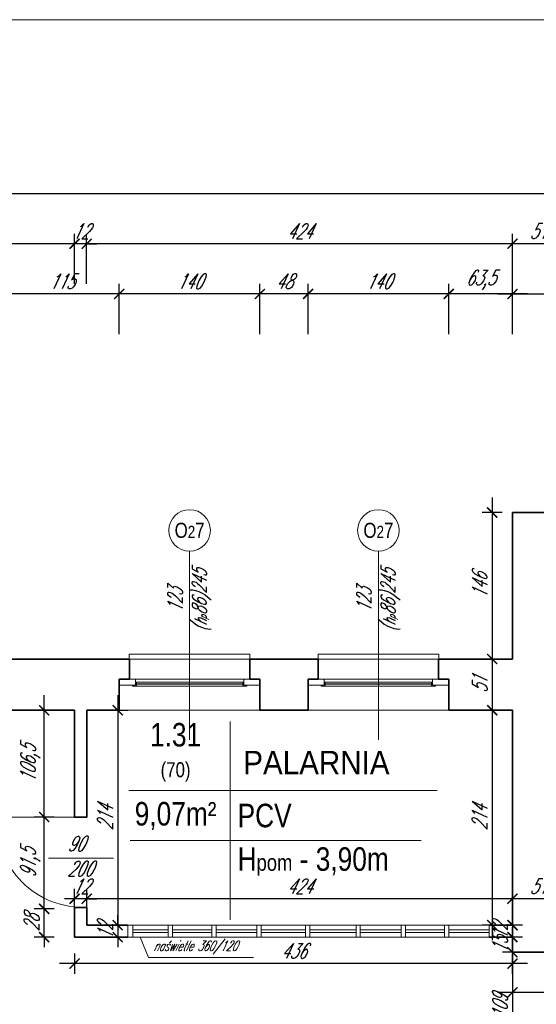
# Model space of a CAD drawing. Header units: millimetres. Extents: x 402 to 79005, y -7782 to 89952.
# Tile 165 of 256: x 23634 to 24149, y 31906 to 32886. Entities that reach past the tile are written whole.
import ezdxf

# ---------------------------------------------------------------- set-up
doc = ezdxf.new("R2010")
doc.units = ezdxf.units.MM
doc.header["$LTSCALE"] = 10
doc.linetypes.add('DASHED', pattern=[19.05, 12.7, -6.35])
doc.layers.get('0').update_dxf_attribs({"lineweight": 0})
doc.layers.get('Defpoints').update_dxf_attribs({"color": 253})
for name, color, linetype, lineweight in [('01 parter - ściany', 253, 'Continuous', 35), ('03-01_okna', 253, 'Continuous', 15), ('03_drzwi', 253, 'Continuous', 15), ('04-1_widok', 253, 'Continuous', 5), ('05-01_wymiary', 253, 'Continuous', 5), ('05-03_opis', 253, 'Continuous', 5)]:
    doc.layers.add(name, color=color, linetype=linetype, lineweight=lineweight)
doc.styles.add('ariel', font='ARIAL.TTF', dxfattribs={"width": 0.8})
doc.styles.add('ariel_wym', font='simplex.shx', dxfattribs={"width": 0.65, "oblique": 25})
doc.dimstyles.new('ariel 50', dxfattribs={"dimtxt": 15, "dimasz": 10, "dimexe": 10, "dimexo": 0, "dimgap": 5, "dimtad": 1, "dimdec": 1, "dimrnd": 0.5, "dimtxsty": 'ariel_wym', "dimblk": 'ARCHTICK', "dimcen": 2.5, "dimdle": 15, "dimazin": 0, "dimtfac": 1, "dimtdec": 1, "dimtix": 1, "dimtmove": 0, "dimatfit": 3, "dimldrblk": 'DOT', "dimfxl": 0, "dimarcsym": 0})
doc.dimstyles.new('ariel 50 wnętrze', dxfattribs={"dimtxt": 15, "dimasz": 10, "dimexe": 10, "dimexo": 0, "dimgap": 5, "dimtad": 1, "dimdec": 1, "dimrnd": 0.5, "dimtxsty": 'ariel_wym', "dimblk": 'ARCHTICK', "dimcen": 2.5, "dimdle": 15, "dimazin": 0, "dimtfac": 1, "dimtdec": 1, "dimtix": 1, "dimtmove": 0, "dimatfit": 3, "dimldrblk": 'DOT', "dimfxl": 0, "dimarcsym": 0})

# ---------------------------------------------------------------- blocks, each defined once
blk = doc.blocks.new('_ArchTick')
at = {"color": 0, "linetype": 'ByBlock', "const_width": 0.15}
blk.add_lwpolyline([(-0.5, -0.5), (0.5, 0.5)], dxfattribs=at)
blk = doc.blocks.new('*D1411')
at = {"layer": '05-01_wymiary', "color": 0, "lineweight": -2}
for p, q in [((24124.83, 32573.15), (24124.83, 32623.15)), ((24243.74, 32573.15), (24243.74, 32623.15)), ((24109.83, 32613.15), (24258.74, 32613.15))]:
    blk.add_line(p, q, dxfattribs=at)
at = {"layer": 'Defpoints', "color": 0}
for p in [(24243.74, 32613.15), (24124.83, 32395.5), (24243.74, 32344.63)]:
    blk.add_point(p, dxfattribs=at)
at = {"layer": '05-01_wymiary', "color": 0, "lineweight": -2, "xscale": 10, "yscale": 10, "zscale": 10, "rotation": 180}
blk.add_blockref('_ArchTick', (24124.83, 32613.15), dxfattribs=at)
at = {"layer": '05-01_wymiary', "color": 0, "lineweight": -2, "xscale": 10, "yscale": 10, "zscale": 10}
blk.add_blockref('_ArchTick', (24243.74, 32613.15), dxfattribs=at)
at = {"layer": '05-01_wymiary', "color": 0, "insert": (24184.29, 32625.65), "char_height": 15, "attachment_point": 5, "style": 'ariel_wym'}
blk.add_mtext('119', dxfattribs=at)
blk = doc.blocks.new('_Dot')
at = {"color": 0, "linetype": 'ByBlock', "lineweight": -2}
blk.add_line((-0.5, 0), (-1, 0), dxfattribs=at)
at = {"color": 0, "linetype": 'ByBlock', "const_width": 0.5}
blk.add_lwpolyline([(-0.25, 0, 1), (0.25, 0, 1)], format="xyb", close=True, dxfattribs=at)
blk = doc.blocks.new('*D1443')
at = {"layer": '05-01_wymiary', "color": 0, "lineweight": -2}
for p, q in [((24061.33, 32573.15), (24061.33, 32623.15)), ((24124.83, 32573.15), (24124.83, 32623.15)), ((24139.83, 32613.15), (24046.33, 32613.15))]:
    blk.add_line(p, q, dxfattribs=at)
at = {"layer": 'Defpoints', "color": 0}
for p in [(24061.33, 32613.15), (24124.83, 32395.5), (24061.33, 32198.5)]:
    blk.add_point(p, dxfattribs=at)
at = {"layer": '05-01_wymiary', "color": 0, "lineweight": -2, "xscale": 10, "yscale": 10, "zscale": 10, "rotation": 180}
blk.add_blockref('_ArchTick', (24061.33, 32613.15), dxfattribs=at)
at = {"layer": '05-01_wymiary', "color": 0, "lineweight": -2, "xscale": 10, "yscale": 10, "zscale": 10}
blk.add_blockref('_ArchTick', (24124.83, 32613.15), dxfattribs=at)
at = {"layer": '05-01_wymiary', "color": 0, "insert": (24093.08, 32627.08), "char_height": 15, "attachment_point": 5, "style": 'ariel_wym'}
blk.add_mtext('63,5', dxfattribs=at)
blk = doc.blocks.new('*D1444')
at = {"layer": '05-01_wymiary', "color": 0, "lineweight": -2}
for p, q in [((23921.3, 32573.15), (23921.3, 32623.15)), ((24061.33, 32573.15), (24061.33, 32623.15)), ((24076.33, 32613.15), (23906.3, 32613.15))]:
    blk.add_line(p, q, dxfattribs=at)
at = {"layer": 'Defpoints', "color": 0}
for p in [(23921.3, 32613.15), (23921.3, 32198.5), (24061.33, 32198.5)]:
    blk.add_point(p, dxfattribs=at)
at = {"layer": '05-01_wymiary', "color": 0, "lineweight": -2, "xscale": 10, "yscale": 10, "zscale": 10, "rotation": 180}
blk.add_blockref('_ArchTick', (23921.3, 32613.15), dxfattribs=at)
at = {"layer": '05-01_wymiary', "color": 0, "lineweight": -2, "xscale": 10, "yscale": 10, "zscale": 10}
blk.add_blockref('_ArchTick', (24061.33, 32613.15), dxfattribs=at)
at = {"layer": '05-01_wymiary', "color": 0, "insert": (23991.32, 32625.65), "char_height": 15, "attachment_point": 5, "style": 'ariel_wym'}
blk.add_mtext('140', dxfattribs=at)
blk = doc.blocks.new('*D1445')
at = {"layer": '05-01_wymiary', "color": 0, "lineweight": -2}
for p, q in [((23873.33, 32573.15), (23873.33, 32623.15)), ((23921.3, 32573.15), (23921.3, 32623.15)), ((23936.3, 32613.15), (23858.33, 32613.15))]:
    blk.add_line(p, q, dxfattribs=at)
at = {"layer": 'Defpoints', "color": 0}
for p in [(23873.33, 32613.15), (23873.33, 32198.5), (23921.3, 32198.5)]:
    blk.add_point(p, dxfattribs=at)
at = {"layer": '05-01_wymiary', "color": 0, "lineweight": -2, "xscale": 10, "yscale": 10, "zscale": 10, "rotation": 180}
blk.add_blockref('_ArchTick', (23873.33, 32613.15), dxfattribs=at)
at = {"layer": '05-01_wymiary', "color": 0, "lineweight": -2, "xscale": 10, "yscale": 10, "zscale": 10}
blk.add_blockref('_ArchTick', (23921.3, 32613.15), dxfattribs=at)
at = {"layer": '05-01_wymiary', "color": 0, "insert": (23897.32, 32625.65), "char_height": 15, "attachment_point": 5, "style": 'ariel_wym'}
blk.add_mtext('48', dxfattribs=at)
blk = doc.blocks.new('*D1446')
at = {"layer": '05-01_wymiary', "color": 0, "lineweight": -2}
for p, q in [((23733.33, 32573.15), (23733.33, 32623.15)), ((23873.33, 32573.15), (23873.33, 32623.15)), ((23888.33, 32613.15), (23718.33, 32613.15))]:
    blk.add_line(p, q, dxfattribs=at)
at = {"layer": 'Defpoints', "color": 0}
for p in [(23733.33, 32613.15), (23733.33, 32198.5), (23873.33, 32198.5)]:
    blk.add_point(p, dxfattribs=at)
at = {"layer": '05-01_wymiary', "color": 0, "lineweight": -2, "xscale": 10, "yscale": 10, "zscale": 10, "rotation": 180}
blk.add_blockref('_ArchTick', (23733.33, 32613.15), dxfattribs=at)
at = {"layer": '05-01_wymiary', "color": 0, "lineweight": -2, "xscale": 10, "yscale": 10, "zscale": 10}
blk.add_blockref('_ArchTick', (23873.33, 32613.15), dxfattribs=at)
at = {"layer": '05-01_wymiary', "color": 0, "insert": (23803.33, 32625.65), "char_height": 15, "attachment_point": 5, "style": 'ariel_wym'}
blk.add_mtext('140', dxfattribs=at)
blk = doc.blocks.new('*D1447')
at = {"layer": '05-01_wymiary', "color": 0, "lineweight": -2}
for p, q in [((23618.55, 32573.15), (23618.55, 32623.15)), ((23733.33, 32573.15), (23733.33, 32623.15)), ((23748.33, 32613.15), (23603.55, 32613.15))]:
    blk.add_line(p, q, dxfattribs=at)
at = {"layer": 'Defpoints', "color": 0}
for p in [(23618.55, 32613.15), (23618.55, 32198.5), (23733.33, 32198.5)]:
    blk.add_point(p, dxfattribs=at)
at = {"layer": '05-01_wymiary', "color": 0, "lineweight": -2, "xscale": 10, "yscale": 10, "zscale": 10, "rotation": 180}
blk.add_blockref('_ArchTick', (23618.55, 32613.15), dxfattribs=at)
at = {"layer": '05-01_wymiary', "color": 0, "lineweight": -2, "xscale": 10, "yscale": 10, "zscale": 10}
blk.add_blockref('_ArchTick', (23733.33, 32613.15), dxfattribs=at)
at = {"layer": '05-01_wymiary', "color": 0, "insert": (23675.94, 32625.65), "char_height": 15, "attachment_point": 5, "style": 'ariel_wym'}
blk.add_mtext('115', dxfattribs=at)
blk = doc.blocks.new('*D1469')
at = {"layer": '05-01_wymiary', "color": 0, "lineweight": -2}
for p, q in [((24124.83, 32623.15), (24124.83, 32673.15)), ((24175.83, 32623.15), (24175.83, 32673.15)), ((24190.83, 32663.15), (24109.83, 32663.15))]:
    blk.add_line(p, q, dxfattribs=at)
at = {"layer": 'Defpoints', "color": 0}
for p in [(24124.83, 32663.15), (24124.83, 32395.5), (24175.83, 32344.5)]:
    blk.add_point(p, dxfattribs=at)
at = {"layer": '05-01_wymiary', "color": 0, "lineweight": -2, "xscale": 10, "yscale": 10, "zscale": 10, "rotation": 180}
blk.add_blockref('_ArchTick', (24124.83, 32663.15), dxfattribs=at)
at = {"layer": '05-01_wymiary', "color": 0, "lineweight": -2, "xscale": 10, "yscale": 10, "zscale": 10}
blk.add_blockref('_ArchTick', (24175.83, 32663.15), dxfattribs=at)
at = {"layer": '05-01_wymiary', "color": 0, "insert": (24150.33, 32675.65), "char_height": 15, "attachment_point": 5, "style": 'ariel_wym'}
blk.add_mtext('51', dxfattribs=at)
blk = doc.blocks.new('*D1470')
at = {"layer": '05-01_wymiary', "color": 0, "lineweight": -2}
for p, q in [((23700.83, 32623.15), (23700.83, 32673.15)), ((24124.83, 32623.15), (24124.83, 32673.15)), ((24139.83, 32663.15), (23685.83, 32663.15))]:
    blk.add_line(p, q, dxfattribs=at)
at = {"layer": 'Defpoints', "color": 0}
for p in [(23700.83, 32663.15), (24124.83, 32395.5), (23700.83, 32198.5)]:
    blk.add_point(p, dxfattribs=at)
at = {"layer": '05-01_wymiary', "color": 0, "lineweight": -2, "xscale": 10, "yscale": 10, "zscale": 10, "rotation": 180}
blk.add_blockref('_ArchTick', (23700.83, 32663.15), dxfattribs=at)
at = {"layer": '05-01_wymiary', "color": 0, "lineweight": -2, "xscale": 10, "yscale": 10, "zscale": 10}
blk.add_blockref('_ArchTick', (24124.83, 32663.15), dxfattribs=at)
at = {"layer": '05-01_wymiary', "color": 0, "insert": (23912.83, 32675.65), "char_height": 15, "attachment_point": 5, "style": 'ariel_wym'}
blk.add_mtext('424', dxfattribs=at)
blk = doc.blocks.new('*D1471')
at = {"layer": '05-01_wymiary', "color": 0, "lineweight": -2}
for p, q in [((23688.83, 32623.15), (23688.83, 32673.15)), ((23700.83, 32623.15), (23700.83, 32673.15)), ((23688.83, 32663.15), (23678.83, 32663.15)), ((23700.83, 32663.15), (23688.83, 32663.15)), ((23700.83, 32663.15), (23710.83, 32663.15))]:
    blk.add_line(p, q, dxfattribs=at)
at = {"layer": 'Defpoints', "color": 0}
for p in [(23688.83, 32663.15), (23688.83, 32198.5), (23700.83, 32198.5)]:
    blk.add_point(p, dxfattribs=at)
at = {"layer": '05-01_wymiary', "color": 0, "lineweight": -2, "xscale": 10, "yscale": 10, "zscale": 10}
blk.add_blockref('_ArchTick', (23688.83, 32663.15), dxfattribs=at)
at = {"layer": '05-01_wymiary', "color": 0, "lineweight": -2, "xscale": 10, "yscale": 10, "zscale": 10, "rotation": 180}
blk.add_blockref('_ArchTick', (23700.83, 32663.15), dxfattribs=at)
at = {"layer": '05-01_wymiary', "color": 0, "insert": (23694.83, 32675.65), "char_height": 15, "attachment_point": 5, "style": 'ariel_wym'}
blk.add_mtext('12', dxfattribs=at)
blk = doc.blocks.new('*D1472')
at = {"layer": '05-01_wymiary', "color": 0, "lineweight": -2}
for p, q in [((22901.87, 32623.15), (22901.87, 32673.15)), ((23688.83, 32623.15), (23688.83, 32673.15)), ((23703.83, 32663.15), (22886.87, 32663.15))]:
    blk.add_line(p, q, dxfattribs=at)
at = {"layer": 'Defpoints', "color": 0}
for p in [(22901.87, 32663.15), (22901.87, 32249.5), (23688.83, 32198.5)]:
    blk.add_point(p, dxfattribs=at)
at = {"layer": '05-01_wymiary', "color": 0, "lineweight": -2, "xscale": 10, "yscale": 10, "zscale": 10, "rotation": 180}
blk.add_blockref('_ArchTick', (22901.87, 32663.15), dxfattribs=at)
at = {"layer": '05-01_wymiary', "color": 0, "lineweight": -2, "xscale": 10, "yscale": 10, "zscale": 10}
blk.add_blockref('_ArchTick', (23688.83, 32663.15), dxfattribs=at)
at = {"layer": '05-01_wymiary', "color": 0, "insert": (23295.35, 32675.65), "char_height": 15, "attachment_point": 5, "style": 'ariel_wym'}
blk.add_mtext('787', dxfattribs=at)
blk = doc.blocks.new('*D1473')
at = {"layer": '05-01_wymiary', "color": 0, "lineweight": -2}
for p, q in [((22901.87, 32673.15), (22901.87, 32723.15)), ((27448.11, 32673.15), (27448.11, 32723.15)), ((22886.87, 32713.15), (27463.11, 32713.15))]:
    blk.add_line(p, q, dxfattribs=at)
at = {"layer": 'Defpoints', "color": 0}
for p in [(27448.11, 32713.15), (27448.11, 32262.5), (22901.87, 32249.5)]:
    blk.add_point(p, dxfattribs=at)
at = {"layer": '05-01_wymiary', "color": 0, "lineweight": -2, "xscale": 10, "yscale": 10, "zscale": 10, "rotation": 180}
blk.add_blockref('_ArchTick', (22901.87, 32713.15), dxfattribs=at)
at = {"layer": '05-01_wymiary', "color": 0, "lineweight": -2, "xscale": 10, "yscale": 10, "zscale": 10}
blk.add_blockref('_ArchTick', (27448.11, 32713.15), dxfattribs=at)
at = {"layer": '05-01_wymiary', "color": 0, "insert": (25174.99, 32725.65), "char_height": 15, "attachment_point": 5, "style": 'ariel_wym'}
blk.add_mtext('4546', dxfattribs=at)
blk = doc.blocks.new('*D1339')
at = {"layer": '05-01_wymiary', "color": 0, "lineweight": -2}
for p, q in [((24124.83, 31927.58), (24124.83, 31907.58)), ((24347.83, 31927.58), (24347.83, 31907.58)), ((24109.83, 31917.58), (24362.83, 31917.58))]:
    blk.add_line(p, q, dxfattribs=at)
at = {"layer": 'Defpoints', "color": 0}
for p in [(24124.83, 31957.5), (24347.83, 31957.5), (24347.83, 31917.58)]:
    blk.add_point(p, dxfattribs=at)
at = {"layer": '05-01_wymiary', "color": 0, "lineweight": -2, "xscale": 10, "yscale": 10, "zscale": 10, "rotation": 180}
blk.add_blockref('_ArchTick', (24124.83, 31917.58), dxfattribs=at)
at = {"layer": '05-01_wymiary', "color": 0, "lineweight": -2, "xscale": 10, "yscale": 10, "zscale": 10}
blk.add_blockref('_ArchTick', (24347.83, 31917.58), dxfattribs=at)
at = {"layer": '05-01_wymiary', "color": 0, "insert": (24236.33, 31930.08), "char_height": 15, "attachment_point": 5, "style": 'ariel_wym'}
blk.add_mtext('223', dxfattribs=at)
blk = doc.blocks.new('*D1347')
at = {"layer": '05-01_wymiary', "color": 0, "lineweight": -2}
for p, q in [((24104.65, 32410.5), (24104.65, 32234.5)), ((24114.65, 32395.5), (24094.65, 32395.5)), ((24114.65, 32249.5), (24094.65, 32249.5))]:
    blk.add_line(p, q, dxfattribs=at)
at = {"layer": 'Defpoints', "color": 0}
for p in [(24124.83, 32395.5), (24104.65, 32249.5), (24124.83, 32249.5)]:
    blk.add_point(p, dxfattribs=at)
at = {"layer": '05-01_wymiary', "color": 0, "lineweight": -2, "xscale": 10, "yscale": 10, "zscale": 10}
for p, rotation in [((24104.65, 32395.5), 90), ((24104.65, 32249.5), 270)]:
    blk.add_blockref('_ArchTick', p, dxfattribs=dict(at, rotation=rotation))
at = {"layer": '05-01_wymiary', "color": 0, "insert": (24092.15, 32322.5), "char_height": 15, "attachment_point": 5, "rotation": 90, "style": 'ariel_wym'}
blk.add_mtext('146', dxfattribs=at)
blk = doc.blocks.new('*D1348')
at = {"layer": '05-01_wymiary', "color": 0, "lineweight": -2}
for p, q in [((24104.65, 32264.5), (24104.65, 32183.5)), ((24114.65, 32249.5), (24094.65, 32249.5)), ((24114.65, 32198.5), (24094.65, 32198.5))]:
    blk.add_line(p, q, dxfattribs=at)
at = {"layer": 'Defpoints', "color": 0}
for p in [(24124.83, 32249.5), (24104.65, 32198.5), (24124.83, 32198.5)]:
    blk.add_point(p, dxfattribs=at)
at = {"layer": '05-01_wymiary', "color": 0, "lineweight": -2, "xscale": 10, "yscale": 10, "zscale": 10}
for p, rotation in [((24104.65, 32249.5), 90), ((24104.65, 32198.5), 270)]:
    blk.add_blockref('_ArchTick', p, dxfattribs=dict(at, rotation=rotation))
at = {"layer": '05-01_wymiary', "color": 0, "insert": (24092.15, 32224), "char_height": 15, "attachment_point": 5, "rotation": 90, "style": 'ariel_wym'}
blk.add_mtext('51', dxfattribs=at)
blk = doc.blocks.new('*D1349')
at = {"layer": '05-01_wymiary', "color": 0, "lineweight": -2}
for p, q in [((24104.65, 32213.5), (24104.65, 31969.5)), ((24114.65, 32198.5), (24094.65, 32198.5)), ((24114.65, 31984.5), (24094.65, 31984.5))]:
    blk.add_line(p, q, dxfattribs=at)
at = {"layer": 'Defpoints', "color": 0}
for p in [(24147.89, 32198.5), (24104.65, 31984.5), (24124.83, 31984.5)]:
    blk.add_point(p, dxfattribs=at)
at = {"layer": '05-01_wymiary', "color": 0, "lineweight": -2, "xscale": 10, "yscale": 10, "zscale": 10}
for p, rotation in [((24104.65, 32198.5), 90), ((24104.65, 31984.5), 270)]:
    blk.add_blockref('_ArchTick', p, dxfattribs=dict(at, rotation=rotation))
at = {"layer": '05-01_wymiary', "color": 0, "insert": (24092.15, 32091.5), "char_height": 15, "attachment_point": 5, "rotation": 90, "style": 'ariel_wym'}
blk.add_mtext('214', dxfattribs=at)
blk = doc.blocks.new('*D1350')
at = {"layer": '05-01_wymiary', "color": 0, "lineweight": -2}
for p, q in [((24124.83, 31984.43), (24124.83, 31994.43)), ((24134.83, 31984.43), (24114.83, 31984.43)), ((24124.83, 31984.43), (24124.83, 31972.5)), ((24134.83, 31972.5), (24114.83, 31972.5)), ((24124.83, 31972.5), (24124.83, 31962.5))]:
    blk.add_line(p, q, dxfattribs=at)
at = {"layer": 'Defpoints', "color": 0}
for p in [(24145.02, 31984.43), (24124.83, 31972.5), (24145.02, 31972.5)]:
    blk.add_point(p, dxfattribs=at)
at = {"layer": '05-01_wymiary', "color": 0, "lineweight": -2, "xscale": 10, "yscale": 10, "zscale": 10}
for p, rotation in [((24124.83, 31984.43), 270), ((24124.83, 31972.5), 90)]:
    blk.add_blockref('_ArchTick', p, dxfattribs=dict(at, rotation=rotation))
at = {"layer": '05-01_wymiary', "color": 0, "insert": (24112.33, 31978.47), "char_height": 15, "attachment_point": 5, "rotation": 90, "style": 'ariel_wym'}
blk.add_mtext('12', dxfattribs=at)
blk = doc.blocks.new('*D1351')
at = {"layer": '05-01_wymiary', "color": 0, "lineweight": -2}
for p, q in [((24124.83, 31972.5), (24124.83, 31982.5)), ((24134.83, 31972.5), (24114.83, 31972.5)), ((24124.83, 31972.5), (24124.83, 31957.5)), ((24134.83, 31957.5), (24114.83, 31957.5)), ((24124.83, 31957.5), (24124.83, 31947.5))]:
    blk.add_line(p, q, dxfattribs=at)
at = {"layer": 'Defpoints', "color": 0}
for p in [(24145.02, 31972.5), (24124.83, 31957.5), (24168.08, 31957.5)]:
    blk.add_point(p, dxfattribs=at)
at = {"layer": '05-01_wymiary', "color": 0, "lineweight": -2, "xscale": 10, "yscale": 10, "zscale": 10}
for p, rotation in [((24124.83, 31972.5), 270), ((24124.83, 31957.5), 90)]:
    blk.add_blockref('_ArchTick', p, dxfattribs=dict(at, rotation=rotation))
at = {"layer": '05-01_wymiary', "color": 0, "insert": (24112.33, 31965), "char_height": 15, "attachment_point": 5, "rotation": 90, "style": 'ariel_wym'}
blk.add_mtext('15', dxfattribs=at)
blk = doc.blocks.new('*D1352')
at = {"layer": '05-01_wymiary', "color": 0, "lineweight": -2}
for p, q in [((24124.83, 31972.5), (24124.83, 31833.5)), ((24124.83, 31957.5), (24114.83, 31957.5)), ((24124.83, 31848.5), (24114.83, 31848.5))]:
    blk.add_line(p, q, dxfattribs=at)
at = {"layer": 'Defpoints', "color": 0}
for p in [(24124.83, 31957.5), (24124.83, 31848.5), (24124.83, 31848.5)]:
    blk.add_point(p, dxfattribs=at)
at = {"layer": '05-01_wymiary', "color": 0, "lineweight": -2, "xscale": 10, "yscale": 10, "zscale": 10}
for p, rotation in [((24124.83, 31957.5), 90), ((24124.83, 31848.5), 270)]:
    blk.add_blockref('_ArchTick', p, dxfattribs=dict(at, rotation=rotation))
at = {"layer": '05-01_wymiary', "color": 0, "insert": (24112.33, 31903), "char_height": 15, "attachment_point": 5, "rotation": 90, "style": 'ariel_wym'}
blk.add_mtext('109', dxfattribs=at)
blk = doc.blocks.new('*D1358')
at = {"layer": '05-01_wymiary', "color": 0, "lineweight": -2}
for p, q in [((24124.83, 32000.74), (24124.83, 32020.74)), ((24175.83, 32000.74), (24175.83, 32020.74)), ((24190.83, 32010.74), (24109.83, 32010.74))]:
    blk.add_line(p, q, dxfattribs=at)
at = {"layer": 'Defpoints', "color": 0}
for p in [(24124.83, 32010.74), (24124.83, 31984.5), (24175.83, 31969.5)]:
    blk.add_point(p, dxfattribs=at)
at = {"layer": '05-01_wymiary', "color": 0, "lineweight": -2, "xscale": 10, "yscale": 10, "zscale": 10, "rotation": 180}
blk.add_blockref('_ArchTick', (24124.83, 32010.74), dxfattribs=at)
at = {"layer": '05-01_wymiary', "color": 0, "lineweight": -2, "xscale": 10, "yscale": 10, "zscale": 10}
blk.add_blockref('_ArchTick', (24175.83, 32010.74), dxfattribs=at)
at = {"layer": '05-01_wymiary', "color": 0, "insert": (24150.33, 32023.24), "char_height": 15, "attachment_point": 5, "style": 'ariel_wym'}
blk.add_mtext('51', dxfattribs=at)
blk = doc.blocks.new('*D1359')
at = {"layer": '05-01_wymiary', "color": 0, "lineweight": -2}
for p, q in [((23700.89, 32000.74), (23700.89, 32020.74)), ((24124.83, 32000.74), (24124.83, 32020.74)), ((24139.83, 32010.74), (23685.89, 32010.74))]:
    blk.add_line(p, q, dxfattribs=at)
at = {"layer": 'Defpoints', "color": 0}
for p in [(23700.89, 32010.74), (23700.89, 31984.43), (24124.83, 31984.5)]:
    blk.add_point(p, dxfattribs=at)
at = {"layer": '05-01_wymiary', "color": 0, "lineweight": -2, "xscale": 10, "yscale": 10, "zscale": 10, "rotation": 180}
blk.add_blockref('_ArchTick', (23700.89, 32010.74), dxfattribs=at)
at = {"layer": '05-01_wymiary', "color": 0, "lineweight": -2, "xscale": 10, "yscale": 10, "zscale": 10}
blk.add_blockref('_ArchTick', (24124.83, 32010.74), dxfattribs=at)
at = {"layer": '05-01_wymiary', "color": 0, "insert": (23912.86, 32023.24), "char_height": 15, "attachment_point": 5, "style": 'ariel_wym'}
blk.add_mtext('424', dxfattribs=at)
blk = doc.blocks.new('*D1360')
at = {"layer": '05-01_wymiary', "color": 0, "lineweight": -2}
for p, q in [((23688.83, 32000.74), (23688.83, 32020.74)), ((23700.89, 32000.74), (23700.89, 32020.74)), ((23688.83, 32010.74), (23678.83, 32010.74)), ((23700.89, 32010.74), (23688.83, 32010.74)), ((23700.89, 32010.74), (23710.89, 32010.74))]:
    blk.add_line(p, q, dxfattribs=at)
at = {"layer": 'Defpoints', "color": 0}
for p in [(23688.83, 32010.74), (23688.83, 31987.33), (23700.89, 31984.43)]:
    blk.add_point(p, dxfattribs=at)
at = {"layer": '05-01_wymiary', "color": 0, "lineweight": -2, "xscale": 10, "yscale": 10, "zscale": 10}
blk.add_blockref('_ArchTick', (23688.83, 32010.74), dxfattribs=at)
at = {"layer": '05-01_wymiary', "color": 0, "lineweight": -2, "xscale": 10, "yscale": 10, "zscale": 10, "rotation": 180}
blk.add_blockref('_ArchTick', (23700.89, 32010.74), dxfattribs=at)
at = {"layer": '05-01_wymiary', "color": 0, "insert": (23694.86, 32023.24), "char_height": 15, "attachment_point": 5, "style": 'ariel_wym'}
blk.add_mtext('12', dxfattribs=at)
blk = doc.blocks.new('*D1361')
at = {"layer": '05-01_wymiary', "color": 0, "lineweight": -2}
for p, q in [((23731.78, 32213.5), (23731.78, 31969.43)), ((23721.78, 32198.5), (23741.78, 32198.5)), ((23721.78, 31984.43), (23741.78, 31984.43))]:
    blk.add_line(p, q, dxfattribs=at)
at = {"layer": 'Defpoints', "color": 0}
for p in [(23700.83, 32198.5), (23700.9, 31984.43), (23731.78, 31984.43)]:
    blk.add_point(p, dxfattribs=at)
at = {"layer": '05-01_wymiary', "color": 0, "lineweight": -2, "xscale": 10, "yscale": 10, "zscale": 10}
for p, rotation in [((23731.78, 32198.5), 90), ((23731.78, 31984.43), 270)]:
    blk.add_blockref('_ArchTick', p, dxfattribs=dict(at, rotation=rotation))
at = {"layer": '05-01_wymiary', "color": 0, "insert": (23719.28, 32091.47), "char_height": 15, "attachment_point": 5, "rotation": 90, "style": 'ariel_wym'}
blk.add_mtext('214', dxfattribs=at)
blk = doc.blocks.new('*D1362')
at = {"layer": '05-01_wymiary', "color": 0, "lineweight": -2}
for p, q in [((23731.78, 31984.43), (23731.78, 31994.43)), ((23721.78, 31984.43), (23741.78, 31984.43)), ((23731.78, 31984.43), (23731.78, 31972.5)), ((23721.78, 31972.5), (23741.78, 31972.5)), ((23731.78, 31972.5), (23731.78, 31962.5))]:
    blk.add_line(p, q, dxfattribs=at)
at = {"layer": 'Defpoints', "color": 0}
for p in [(23700.9, 31984.43), (23688.83, 31972.5), (23731.78, 31972.5)]:
    blk.add_point(p, dxfattribs=at)
at = {"layer": '05-01_wymiary', "color": 0, "lineweight": -2, "xscale": 10, "yscale": 10, "zscale": 10}
for p, rotation in [((23731.78, 31984.43), 270), ((23731.78, 31972.5), 90)]:
    blk.add_blockref('_ArchTick', p, dxfattribs=dict(at, rotation=rotation))
at = {"layer": '05-01_wymiary', "color": 0, "insert": (23719.28, 31978.47), "char_height": 15, "attachment_point": 5, "rotation": 90, "style": 'ariel_wym'}
blk.add_mtext('12', dxfattribs=at)
blk = doc.blocks.new('*D1363')
at = {"layer": '05-01_wymiary', "color": 0, "lineweight": -2}
for p, q in [((23658.52, 32000.74), (23658.52, 32010.74)), ((23668.52, 32000.74), (23648.52, 32000.74)), ((23658.52, 31972.5), (23658.52, 32000.74)), ((23668.52, 31972.5), (23648.52, 31972.5)), ((23658.52, 31972.5), (23658.52, 31962.5))]:
    blk.add_line(p, q, dxfattribs=at)
at = {"layer": 'Defpoints', "color": 0}
for p in [(23658.52, 32000.74), (23688.83, 32000.74), (23686.42, 31972.5)]:
    blk.add_point(p, dxfattribs=at)
at = {"layer": '05-01_wymiary', "color": 0, "lineweight": -2, "xscale": 10, "yscale": 10, "zscale": 10}
for p, rotation in [((23658.52, 32000.74), 270), ((23658.52, 31972.5), 90)]:
    blk.add_blockref('_ArchTick', p, dxfattribs=dict(at, rotation=rotation))
at = {"layer": '05-01_wymiary', "color": 0, "insert": (23646.02, 31986.62), "char_height": 15, "attachment_point": 5, "rotation": 90, "style": 'ariel_wym'}
blk.add_mtext('28', dxfattribs=at)
blk = doc.blocks.new('*D1364')
at = {"layer": '05-01_wymiary', "color": 0, "lineweight": -2}
for p, q in [((23658.52, 31985.74), (23658.52, 32107.15)), ((23668.52, 32092.15), (23648.52, 32092.15)), ((23668.52, 32000.74), (23648.52, 32000.74))]:
    blk.add_line(p, q, dxfattribs=at)
at = {"layer": 'Defpoints', "color": 0}
for p in [(23658.52, 32092.15), (23688.83, 32092.15), (23688.83, 32000.74)]:
    blk.add_point(p, dxfattribs=at)
at = {"layer": '05-01_wymiary', "color": 0, "lineweight": -2, "xscale": 10, "yscale": 10, "zscale": 10}
for p, rotation in [((23658.52, 32092.15), 90), ((23658.52, 32000.74), 270)]:
    blk.add_blockref('_ArchTick', p, dxfattribs=dict(at, rotation=rotation))
at = {"layer": '05-01_wymiary', "color": 0, "insert": (23644.59, 32046.45), "char_height": 15, "attachment_point": 5, "rotation": 90, "style": 'ariel_wym'}
blk.add_mtext('91,5', dxfattribs=at)
blk = doc.blocks.new('*D1365')
at = {"layer": '05-01_wymiary', "color": 0, "lineweight": -2}
for p, q in [((23658.52, 32077.15), (23658.52, 32213.5)), ((23668.52, 32198.5), (23648.52, 32198.5)), ((23668.52, 32092.15), (23648.52, 32092.15))]:
    blk.add_line(p, q, dxfattribs=at)
at = {"layer": 'Defpoints', "color": 0}
for p in [(23658.52, 32198.5), (23688.83, 32198.5), (23688.83, 32092.15)]:
    blk.add_point(p, dxfattribs=at)
at = {"layer": '05-01_wymiary', "color": 0, "lineweight": -2, "xscale": 10, "yscale": 10, "zscale": 10}
for p, rotation in [((23658.52, 32198.5), 90), ((23658.52, 32092.15), 270)]:
    blk.add_blockref('_ArchTick', p, dxfattribs=dict(at, rotation=rotation))
at = {"layer": '05-01_wymiary', "color": 0, "insert": (23644.59, 32145.33), "char_height": 15, "attachment_point": 5, "rotation": 90, "style": 'ariel_wym'}
blk.add_mtext('106,5', dxfattribs=at)
blk = doc.blocks.new('*D1732')
at = {"layer": '05-01_wymiary', "color": 0, "lineweight": -2}
for p, q in [((23688.83, 31956.11), (23688.83, 31936.11)), ((24124.83, 31936.11), (24124.83, 31956.11)), ((24139.83, 31946.11), (23673.83, 31946.11))]:
    blk.add_line(p, q, dxfattribs=at)
at = {"layer": 'Defpoints', "color": 0}
for p in [(23688.83, 31972.5), (23688.83, 31946.11), (24124.83, 31917.58)]:
    blk.add_point(p, dxfattribs=at)
at = {"layer": '05-01_wymiary', "color": 0, "lineweight": -2, "xscale": 10, "yscale": 10, "zscale": 10, "rotation": 180}
blk.add_blockref('_ArchTick', (23688.83, 31946.11), dxfattribs=at)
at = {"layer": '05-01_wymiary', "color": 0, "lineweight": -2, "xscale": 10, "yscale": 10, "zscale": 10}
blk.add_blockref('_ArchTick', (24124.83, 31946.11), dxfattribs=at)
at = {"layer": '05-01_wymiary', "color": 0, "insert": (23906.83, 31958.61), "char_height": 15, "attachment_point": 5, "style": 'ariel_wym'}
blk.add_mtext('436', dxfattribs=at)

msp = doc.modelspace()

# ---------------------------------------------------------------- linework, layer by layer
at = {"layer": '01 parter - ściany'}
for p, q in [((24253.709, 32395.499), (24124.835, 32395.499)), ((24124.835, 32395.499), (24124.835, 32249.499)), ((23608.546, 32249.499), (23743.335, 32249.499)), ((23743.335, 32229.499), (23743.335, 32249.499)), ((23863.335, 32249.499), (23931.335, 32249.499)), ((23863.335, 32229.499), (23863.335, 32249.499)), ((23931.335, 32229.514), (23931.335, 32249.499)), ((24051.335, 32249.499), (24124.835, 32249.499)), ((24051.335, 32229.514), (24051.335, 32249.499)), ((23733.335, 32229.499), (23733.335, 32198.499)), ((23743.335, 32229.499), (23733.335, 32229.499)), ((23873.335, 32229.499), (23863.335, 32229.499)), ((23873.335, 32229.499), (23873.335, 32198.499)), ((23921.335, 32229.514), (23921.335, 32198.499)), ((23931.335, 32229.514), (23921.335, 32229.514)), ((24061.335, 32229.514), (24051.335, 32229.514)), ((24061.335, 32229.514), (24061.335, 32198.499)), ((23618.546, 32198.499), (23688.835, 32198.499)), ((23688.835, 32092.155), (23688.835, 32198.499)), ((23700.835, 32198.499), (23733.335, 32198.499)), ((23700.835, 32198.499), (23700.86, 32092.155)), ((23873.335, 32198.499), (23921.335, 32198.499)), ((24061.335, 32198.499), (24124.835, 32198.499)), ((24124.835, 32198.499), (24124.835, 31984.499)), ((23700.881, 32092.155), (23688.835, 32092.155)), ((23688.835, 31972.499), (23688.835, 32002.155)), ((23688.835, 32002.155), (23700.881, 32002.155)), ((23700.881, 32002.155), (23700.886, 31984.433)), ((23700.886, 31984.433), (23741.777, 31984.433)), ((24101.777, 31984.499), (24124.835, 31984.433)), ((23688.835, 31972.499), (23741.777, 31972.499)), ((24101.777, 31972.499), (24124.835, 31972.499)), ((24124.835, 31972.499), (24124.835, 31957.499)), ((24124.835, 31957.499), (24175.835, 31957.499))]:
    msp.add_line(p, q, dxfattribs=at)
at = {"layer": '03-01_okna', "linetype": 'Continuous', "lineweight": 0}
for p, q in [((23743.307, 32249.499), (23743.307, 32254.499)), ((23863.365, 32254.499), (23743.307, 32254.499)), ((23863.365, 32249.499), (23863.365, 32254.499)), ((23931.307, 32249.499), (23931.307, 32254.499)), ((24051.365, 32254.499), (23931.307, 32254.499)), ((24051.365, 32249.499), (24051.365, 32254.499)), ((23749.335, 32229.453), (23857.335, 32229.453)), ((23857.335, 32226.453), (23749.335, 32226.453)), ((23750.335, 32222.453), (23750.335, 32226.453)), ((23856.335, 32222.453), (23856.335, 32226.453)), ((23937.335, 32229.453), (24045.335, 32229.453)), ((24045.335, 32226.453), (23937.335, 32226.453)), ((23938.335, 32222.453), (23938.335, 32226.453)), ((24044.335, 32222.453), (24044.335, 32226.453)), ((23856.335, 32224.953), (23750.335, 32224.953)), ((23856.335, 32224.453), (23750.335, 32224.453)), ((24044.335, 32224.953), (23938.335, 32224.953)), ((24044.335, 32224.453), (23938.335, 32224.453)), ((24101.777, 31984.499), (23741.777, 31984.433)), ((23741.777, 31984.433), (23741.777, 31972.499)), ((23746.777, 31984.433), (23746.777, 31972.499)), ((23781.976, 31972.499), (23781.976, 31984.466)), ((23786.248, 31972.499), (23786.248, 31984.466)), ((23825.356, 31972.499), (23825.356, 31984.466)), ((23829.628, 31972.499), (23829.628, 31984.466)), ((23870.239, 31972.499), (23870.239, 31984.466)), ((23874.511, 31972.499), (23874.511, 31984.466)), ((23918.629, 31972.499), (23918.629, 31984.466)), ((23922.901, 31972.499), (23922.901, 31984.466)), ((23969.042, 31972.499), (23969.042, 31984.466)), ((23973.315, 31972.499), (23973.315, 31984.466)), ((24013.925, 31972.499), (24013.925, 31984.466)), ((24018.197, 31972.499), (24018.197, 31984.466)), ((24057.305, 31972.499), (24057.305, 31984.466)), ((24061.577, 31972.499), (24061.577, 31984.466)), ((24101.777, 31984.433), (24101.777, 31972.499)), ((24101.777, 31972.499), (23741.777, 31972.499)), ((23781.976, 31979.674), (23746.777, 31979.674)), ((23781.976, 31977.166), (23746.777, 31977.166)), ((23825.356, 31979.674), (23786.248, 31979.674)), ((23825.356, 31977.166), (23786.248, 31977.166)), ((23870.239, 31979.674), (23829.628, 31979.674)), ((23870.239, 31977.166), (23829.628, 31977.166)), ((23918.629, 31979.674), (23874.511, 31979.674)), ((23918.629, 31977.166), (23874.511, 31977.166)), ((23969.042, 31979.674), (23922.901, 31979.674)), ((23969.042, 31977.166), (23922.901, 31977.166)), ((24013.925, 31979.674), (23973.315, 31979.674)), ((24013.925, 31977.166), (23973.315, 31977.166)), ((24057.305, 31979.674), (24018.197, 31979.674)), ((24057.305, 31977.166), (24018.197, 31977.166)), ((24101.777, 31979.674), (24061.577, 31979.674)), ((24101.777, 31977.166), (24061.577, 31977.166))]:
    msp.add_line(p, q, dxfattribs=at)
at = {"layer": '03-01_okna', "linetype": 'DASHED'}
for p, q in [((23863.365, 32249.499), (23743.307, 32249.499)), ((24051.365, 32249.499), (23931.307, 32249.499))]:
    msp.add_line(p, q, dxfattribs=at)
at = {"layer": '03-01_okna', "linetype": 'Continuous', "lineweight": 0}
for points in [[(23733.335, 32223.453), (23749.335, 32223.453), (23749.335, 32229.453), (23733.335, 32229.453)], [(23857.335, 32223.453), (23873.335, 32223.453), (23873.335, 32229.453), (23857.335, 32229.453)], [(23921.335, 32223.453), (23937.335, 32223.453), (23937.335, 32229.453), (23921.335, 32229.453)], [(24045.335, 32223.453), (24061.335, 32223.453), (24061.335, 32229.453), (24045.335, 32229.453)]]:
    msp.add_lwpolyline(points, close=True, dxfattribs=at)
for points in [[(23860.335, 32223.453), (23860.335, 32222.453), (23746.335, 32222.453), (23746.335, 32223.453)], [(24048.335, 32223.453), (24048.335, 32222.453), (23934.335, 32222.453), (23934.335, 32223.453)]]:
    msp.add_lwpolyline(points, dxfattribs=at)
at = {"layer": '03_drzwi'}
for p, q in [((23610.86, 32092.155), (23700.86, 32092.155)), ((23727.528, 32051.092), (23662.764, 32051.067)), ((23754.143, 31972.499), (23762.398, 31952.112)), ((23762.398, 31952.112), (23866.942, 31952.112))]:
    msp.add_line(p, q, dxfattribs=at)
msp.add_arc((23697.67, 32088.965), 86.869, 177.895725, 272.104275, dxfattribs=at)
at = {"layer": '04-1_widok'}
for p, q in [((22857.337, 32886.312), (25673.259, 32886.312)), ((23733.303, 32198.499), (23873.335, 32198.499)), ((23921.303, 32198.499), (24061.335, 32198.499))]:
    msp.add_line(p, q, dxfattribs=at)
at = {"layer": '05-03_opis', "lineweight": 0}
for p, q in [((23803.336, 32168.89), (23803.336, 32356.907)), ((23991.336, 32168.89), (23991.336, 32356.907))]:
    msp.add_line(p, q, dxfattribs=at)
at = {"layer": '05-03_opis'}
for p, q in [((23843.842, 32187.253), (23843.842, 31989.668)), ((23742.849, 32118.654), (24049.722, 32118.654)), ((23744.296, 32068.747), (24034.013, 32068.747))]:
    msp.add_line(p, q, dxfattribs=at)
at = {"layer": '05-03_opis', "lineweight": 0}
for centre in [(23803.336, 32377.597), (23991.336, 32377.597)]:
    msp.add_circle(centre, 20.689, dxfattribs=at)

# ---------------------------------------------------------------- texts
at = {"layer": '03_drzwi', "insert": (23681.656, 32073.167), "char_height": 15, "width": 160.59049, "attachment_point": 1, "rotation": 359.991501, "style": 'ariel_wym'}
msp.add_mtext('90\\P200', dxfattribs=at)
at = {"layer": '03_drzwi', "insert": (23767.194, 31968.838), "char_height": 10, "width": 131.7964, "attachment_point": 1, "style": 'ariel_wym'}
msp.add_mtext('naświetle 360/120', dxfattribs=at)
at = {"layer": '05-03_opis', "lineweight": 0, "char_height": 15, "width": 75.19353, "attachment_point": 5, "style": 'ariel'}
for insert in [(23803.336, 32377.597), (23991.336, 32377.597)]:
    msp.add_mtext('O{\\H0.8x;2}7', dxfattribs=dict(at, insert=insert))
at = {"layer": '05-03_opis', "lineweight": 0, "char_height": 14.4, "width": 62.66128, "attachment_point": 5, "rotation": 90, "style": 'ariel_wym'}
for insert in [(23803.336, 32308.025), (23991.336, 32308.025)]:
    msp.add_mtext('123\\P({\\H0.8333x;h\\H0.6x;p}86)245', dxfattribs=dict(at, insert=insert))
at = {"layer": '05-03_opis', "char_height": 23.4234, "style": 'ariel'}
for s, insert, width, attachment_point in [('{\\fArial|b0|i0|c238|p34;1.31\\P\\H0.6404x;(70)}', (23789.386, 32156.55), 108.9126, 5), ('{\\fArial|b0|i0|c238|p34;\\W0.9;PALARNIA}', (23856.792, 32146.338), 356.6375, 4), ('{\\fArial|b0|i0|c238|p34;9,07m²}', (23789.386, 32093.23), 108.9126, 5), (' PCV', (23843.842, 32093.506), 322.78897, 4), ('{\\fArial|b0|i0|c238|p34; H\\H0.7x;pom\\H1.429x; - 3,90m}', (23843.842, 32047.831), 322.789, 4)]:
    msp.add_mtext(s, dxfattribs=dict(at, insert=insert, width=width, attachment_point=attachment_point))

# ---------------------------------------------------------------- dimensions: what is measured, and where the dimension line sits
at = {"layer": '05-01_wymiary'}
for base, p1, p2, dimstyle, picture, middle in [((27448.109, 32713.15), (22901.867, 32249.499), (27448.109, 32262.499), 'ariel 50', '*D1473', (25174.988, 32725.65)), ((24243.738, 32613.15), (24124.835, 32395.499), (24243.738, 32344.63), 'ariel 50', '*D1411', (24184.286, 32625.65)), ((23688.835, 31946.107), (24124.835, 31917.581), (23688.835, 31972.499), 'ariel 50 wnętrze', '*D1732', (23906.835, 31958.607)), ((24347.835, 31917.581), (24124.835, 31957.499), (24347.835, 31957.499), 'ariel 50 wnętrze', '*D1339', (24236.335, 31930.081))]:
    dim = msp.add_linear_dim(base=base, p1=p1, p2=p2, dimstyle=dimstyle, dxfattribs=at)
    dim.commit()
    dim.dimension.update_dxf_attribs({"geometry": picture, "text_midpoint": middle})
for base, p1, p2, dimstyle, picture, middle in [((22901.867, 32663.15), (23688.835, 32198.499), (22901.867, 32249.499), 'ariel 50', '*D1472', (23295.351, 32675.65)), ((23688.835, 32663.15), (23700.835, 32198.499), (23688.835, 32198.499), 'ariel 50', '*D1471', (23694.835, 32675.65)), ((23700.835, 32663.15), (24124.835, 32395.499), (23700.835, 32198.499), 'ariel 50', '*D1470', (23912.835, 32675.65)), ((24124.835, 32663.15), (24175.835, 32344.499), (24124.835, 32395.499), 'ariel 50', '*D1469', (24150.335, 32675.65)), ((23618.546, 32613.15), (23733.335, 32198.499), (23618.546, 32198.499), 'ariel 50', '*D1447', (23675.94, 32625.65)), ((23733.335, 32613.15), (23873.335, 32198.499), (23733.335, 32198.499), 'ariel 50', '*D1446', (23803.335, 32625.65)), ((23873.335, 32613.15), (23921.303, 32198.499), (23873.335, 32198.499), 'ariel 50', '*D1445', (23897.319, 32625.65)), ((23921.303, 32613.15), (24061.335, 32198.499), (23921.303, 32198.499), 'ariel 50', '*D1444', (23991.319, 32625.65)), ((24061.335, 32613.15), (24124.835, 32395.499), (24061.335, 32198.499), 'ariel 50', '*D1443', (24093.085, 32627.079)), ((23688.835, 32010.743), (23700.886, 31984.433), (23688.835, 31987.327), 'ariel 50 wnętrze', '*D1360', (23694.86, 32023.243)), ((23700.886, 32010.743), (24124.835, 31984.499), (23700.886, 31984.433), 'ariel 50 wnętrze', '*D1359', (23912.86, 32023.243)), ((24124.835, 32010.743), (24175.835, 31969.499), (24124.835, 31984.499), 'ariel 50 wnętrze', '*D1358', (24150.335, 32023.243))]:
    dim = msp.add_linear_dim(base=base, p1=p1, p2=p2, dimstyle=dimstyle, override={"dimtmove": 1}, dxfattribs=at)
    dim.commit()
    dim.dimension.update_dxf_attribs({"geometry": picture, "text_midpoint": middle})
for base, p1, p2, picture, middle in [((24104.651, 32249.499), (24124.835, 32395.499), (24124.835, 32249.499), '*D1347', (24092.151, 32322.499)), ((23731.777, 31984.433), (23700.835, 32198.499), (23700.898, 31984.433), '*D1361', (23719.277, 32091.466)), ((23658.517, 32000.743), (23686.42, 31972.499), (23688.835, 32000.743), '*D1363', (23646.017, 31986.621))]:
    dim = msp.add_linear_dim(base=base, p1=p1, p2=p2, angle=90, dimstyle='ariel 50 wnętrze', dxfattribs=at)
    dim.commit()
    dim.dimension.update_dxf_attribs({"geometry": picture, "text_midpoint": middle})
for base, p1, p2, picture, middle in [((24104.651, 32198.499), (24124.835, 32249.499), (24124.835, 32198.499), '*D1348', (24092.151, 32223.999)), ((23658.517, 32198.499), (23688.835, 32092.155), (23688.835, 32198.499), '*D1365', (23644.589, 32145.327)), ((24104.651, 31984.499), (24147.893, 32198.499), (24124.835, 31984.499), '*D1349', (24092.151, 32091.499)), ((23658.517, 32092.155), (23688.835, 32000.743), (23688.835, 32092.155), '*D1364', (23644.589, 32046.449)), ((23731.777, 31972.499), (23700.898, 31984.433), (23688.835, 31972.499), '*D1362', (23719.277, 31978.466)), ((24124.835, 31972.499), (24145.018, 31984.433), (24145.018, 31972.499), '*D1350', (24112.335, 31978.466)), ((24124.835, 31957.499), (24145.018, 31972.499), (24168.076, 31957.499), '*D1351', (24112.335, 31964.999)), ((24124.835, 31848.499), (24124.835, 31957.499), (24124.835, 31848.499), '*D1352', (24112.335, 31902.999))]:
    dim = msp.add_linear_dim(base=base, p1=p1, p2=p2, angle=90, dimstyle='ariel 50 wnętrze', override={"dimtmove": 1}, dxfattribs=at)
    dim.commit()
    dim.dimension.update_dxf_attribs({"geometry": picture, "text_midpoint": middle})

doc.saveas('drawing.dxf')
